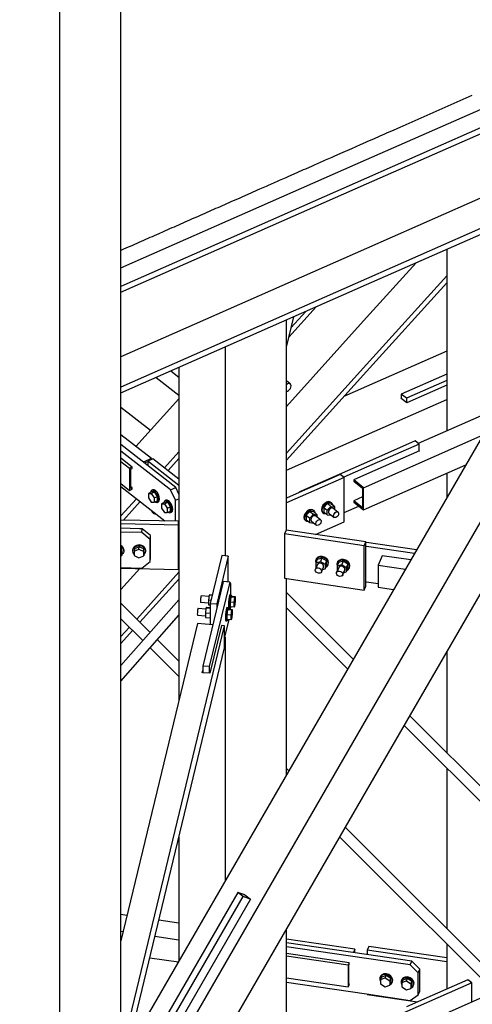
# Paper-space layout 'A0 Advance Steel' of a CAD drawing. Header units: millimetres. Extents: x 292 to 712, y 182 to 776.
# Tile 20 of 61: x 430 to 441, y 403 to 427. Entities that reach past the tile are written whole.
import ezdxf

# ---------------------------------------------------------------- set-up
doc = ezdxf.new("R2010")
doc.units = ezdxf.units.MM
for name, color, linetype in [('AS_Belki', 145, 'CONTINUOUS'), ('AS_Blachy', 30, 'CONTINUOUS'), ('AS_Kraty', 9, 'CONTINUOUS'), ('AS_Schody', 253, 'CONTINUOUS'), ('AS_Sruby', 9, 'CONTINUOUS')]:
    doc.layers.add(name, color=color, linetype=linetype)

psp = doc.layouts.new('A0 Advance Steel')

# ---------------------------------------------------------------- hatches: boundary and pattern name
at = {"layer": 'AS_Kraty', "extrusion": (-3.81165e-17, 0.809331, 0.587353)}
h = psp.add_hatch(dxfattribs=at)
h.set_pattern_fill('GRATE', color=9, scale=0.266667, angle=127.0557, style=0)
h.set_pattern_definition([(127.0557, (-431.33213, -32640.98372), (-0.1689205, -0.1275485), []), (217.0557, (-431.3321, -32640.9837), (0.510194, -0.675682), [])])
h.paths.add_polyline_path([(-428.54, -32652.985), (-419.267, -32646.016), (-419.316, -32645.84), (-420.484, -32642.522), (-420.129, -32642.883), (-420.912, -32641.735), (-420.539, -32641.454), (-429.756, -32629.247), (-429.756, -32649.383), (-428.575, -32651.058), (-428.575, -32652.939)], flags=0)
h.paths.add_polyline_path([(-434.325, -32650.745), (-434.325, -32650.191), (-434.296, -32650.118), (-432.378, -32648.677), (-432.37, -32648.576), (-432.37, -32627.888), (-432.392, -32627.859), (-438.307, -32632.305), (-438.346, -32632.364), (-438.346, -32645.419)], flags=0)
h.paths.add_polyline_path([(-438.346, -32645.419), (-438.346, -32632.364), (-438.361, -32632.345), (-444.649, -32637.071), (-444.641, -32637.082)], flags=0)
at = {"layer": 'AS_Kraty', "extrusion": (-7.6233e-17, 0.809331, 0.587353)}
h = psp.add_hatch(dxfattribs=at)
h.set_pattern_fill('GRATE', color=9, scale=0.266667, angle=126.926, style=0)
h.set_pattern_definition([(126.926, (-440.32658, -32644.49688), (-0.169209, -0.127166), []), (216.926, (-440.3266, -32644.4969), (0.50866, -0.676835), [])])
h.paths.add_polyline_path([(-436.93, -32651.902), (-436.344, -32651.461), (-438.346, -32648.797), (-438.346, -32650.017)], flags=0)
h.paths.add_polyline_path([(-438.346, -32650.017), (-438.346, -32648.797), (-444.649, -32640.299), (-444.649, -32639.966), (-444.7, -32639.898), (-446.455, -32639.228)], flags=0)
h = psp.add_hatch(dxfattribs=at)
h.set_pattern_fill('GRATE', color=9, scale=0.266667, angle=126.926, style=0)
h.set_pattern_definition([(126.926, (-443.1627, -32646.6283), (-0.169209, -0.127166), []), (216.926, (-443.1627, -32646.6283), (0.50866, -0.676835), [])])
h.paths.add_polyline_path([(-439.766, -32654.033), (-438.54, -32653.112), (-446.55, -32642.454), (-447.147, -32644.212)], flags=0)
h.paths.add_polyline_path([(-448.643, -32642.221), (-448.461, -32641.686), (-448.472, -32641.672), (-449.291, -32641.359)], flags=0)
h = psp.add_hatch(dxfattribs=at)
h.set_pattern_fill('GRATE', color=9, scale=0.266667, angle=-53.074, style=0)
h.set_pattern_definition([(306.926, (-427.8563, -32701.509), (0.169209, 0.127166), []), (36.926, (-427.8563, -32701.509), (-0.50866, 0.676835), [])])
h.paths.add_polyline_path([(-432.742, -32696.895), (-432.776, -32696.96), (-433.052, -32697.48), (-432.37, -32698.388), (-432.37, -32697.39)], flags=0)
h.paths.add_polyline_path([(-428.928, -32697.531), (-428.919, -32697.543)], flags=0)
h.paths.add_polyline_path([(-428.928, -32697.198), (-428.928, -32697.42), (-428.894, -32697.465), (-428.845, -32697.308)], flags=0)
h.paths.add_polyline_path([(-428.632, -32697.591), (-428.926, -32698.532), (-428.943, -32698.621), (-428.975, -32698.689), (-429.122, -32699.159), (-429.142, -32699.244), (-429.142, -32699.577), (-422.967, -32707.792), (-422.435, -32707.392), (-422.451, -32707.259), (-426.347, -32700.632)], flags=0)
h.paths.add_polyline_path([(-424.621, -32702.929), (-422.223, -32707.007), (-422.115, -32707.151), (-422.008, -32707.071), (-422.02, -32706.944), (-422.21, -32706.137)], flags=0)
h = psp.add_hatch(dxfattribs=at)
h.set_pattern_fill('GRATE', color=9, scale=0.266667, angle=-53.074, style=0)
h.set_pattern_definition([(306.926, (-430.69241, -32703.64043), (0.169209, 0.127166), []), (36.926, (-430.6924, -32703.6404), (-0.50866, 0.67684), [])])
h.paths.add_polyline_path([(-433.782, -32696.645), (-433.782, -32696.867), (-433.744, -32696.917), (-433.637, -32696.837)], flags=0)

# ---------------------------------------------------------------- linework, layer by layer
at = {"layer": 'AS_Belki', "linetype": 'Continuous', "ltscale": 0.15}
for p, q in [((430.878, 484.716), (430.878, 305.588)), ((432.37, 309.728), (432.37, 484.716)), ((457.316, 444.514), (438.346, 411.697)), ((438.346, 409.685), (458.117, 443.888)), ((438.346, 407.939), (458.955, 443.591)), ((485.902, 422.66), (438.346, 401.669)), ((440.297, 421.12), (440.297, 416.7)), ((436.395, 418.739), (436.573, 419.477)), ((436.395, 414.281), (436.395, 419.398)), ((434.903, 418.739), (434.903, 413.658)), ((440.297, 418.641), (438.346, 417.78)), ((433.782, 418.244), (433.782, 410.139)), ((438.346, 417.78), (437.797, 417.538)), ((440.297, 417.809), (439.327, 417.381)), ((438.346, 416.605), (440.297, 417.466)), ((439.183, 417.493), (439.191, 417.497)), ((439.191, 417.487), (439.183, 417.493)), ((439.327, 417.381), (439.191, 417.487)), ((441.56, 417.257), (439.604, 416.394)), ((433.112, 416.026), (432.37, 416.606)), ((436.395, 415.744), (438.346, 416.605)), ((438.346, 415.349), (441.18, 416.6)), ((439.632, 416.21), (438.346, 415.643)), ((439.624, 416.217), (439.632, 416.21)), ((432.643, 415.819), (432.37, 416.033)), ((433.112, 416.026), (432.914, 415.939)), ((433.112, 416.002), (433.112, 416.026)), ((432.37, 415.955), (432.579, 415.791)), ((432.643, 415.819), (432.579, 415.791)), ((432.579, 415.791), (432.579, 415.252)), ((432.611, 415.773), (432.643, 415.787)), ((432.611, 415.298), (432.611, 415.773)), ((432.643, 415.787), (432.643, 415.819)), ((432.94, 415.918), (433.022, 415.954)), ((438.346, 414.809), (440.761, 415.875)), ((438.346, 415.643), (438.033, 415.505)), ((438.273, 415.317), (438.033, 415.505)), ((438.033, 415.505), (438.033, 415.472)), ((440.297, 415.67), (440.297, 415.071)), ((432.37, 415.415), (432.579, 415.252)), ((432.579, 415.252), (432.643, 415.28)), ((432.643, 415.312), (432.611, 415.337)), ((432.643, 415.312), (432.611, 415.298)), ((432.643, 415.28), (432.643, 415.312)), ((438.033, 415.472), (438.249, 415.303)), ((438.249, 415.303), (438.249, 414.828)), ((438.273, 415.317), (438.346, 415.349)), ((438.273, 414.777), (438.273, 415.317)), ((438.249, 415.093), (438.033, 414.997)), ((438.249, 414.828), (438.033, 414.997)), ((438.033, 414.997), (438.033, 414.965)), ((438.033, 414.965), (438.273, 414.777)), ((438.273, 414.777), (438.346, 414.809)), ((438.726, 413.66), (438.628, 413.432)), ((439.421, 413.557), (438.726, 413.66)), ((438.628, 413.432), (439.292, 413.334)), ((438.628, 413.432), (438.628, 412.892)), ((436.395, 408.322), (436.395, 413.105)), ((438.628, 412.892), (439.005, 412.837)), ((438.024, 411.141), (436.395, 412.768)), ((433.782, 412.59), (432.37, 410.988)), ((433.081, 411.794), (432.37, 412.504)), ((436.395, 412.393), (437.887, 410.903)), ((432.37, 410.612), (433.782, 412.215)), ((432.37, 412.129), (432.905, 411.595)), ((434.234, 412.012), (432.37, 404.293)), ((432.38, 401.547), (434.894, 411.957)), ((434.605, 411.981), (434.234, 412.012)), ((434.815, 411.964), (434.534, 410.801)), ((434.894, 411.957), (434.815, 411.964)), ((434.894, 411.418), (434.894, 411.957)), ((438.346, 411.697), (432.943, 402.351)), ((434.903, 411.683), (434.903, 405.741)), ((432.526, 401.612), (434.894, 411.418)), ((433.081, 411.419), (433.782, 410.719)), ((433.782, 411.094), (433.256, 411.619)), ((440.297, 411.313), (440.297, 408.871)), ((434.349, 410.816), (434.362, 410.871)), ((434.362, 410.815), (434.349, 410.816)), ((434.357, 410.816), (434.362, 410.839)), ((434.534, 410.801), (434.362, 410.815)), ((444.699, 404.473), (439.402, 409.765)), ((433.744, 401.725), (438.346, 409.685)), ((439.264, 409.527), (444.438, 404.358)), ((436.454, 408.424), (436.395, 408.483)), ((440.297, 408.495), (440.297, 404.585)), ((434.583, 401.428), (438.346, 407.939)), ((438.346, 406.534), (437.831, 407.048)), ((433.782, 406.811), (433.782, 403.801)), ((437.694, 406.81), (438.346, 406.159)), ((441.604, 403.28), (438.346, 406.534)), ((438.346, 406.159), (441.463, 403.045)), ((435.52, 405.299), (433.544, 401.881)), ((435.374, 405.409), (435.376, 405.411)), ((435.376, 405.411), (435.384, 405.405)), ((435.384, 405.405), (435.52, 405.299)), ((432.517, 404.904), (432.37, 404.926)), ((433.782, 404.717), (433.293, 404.789)), ((432.37, 404.522), (432.423, 404.514)), ((436.395, 400.808), (436.395, 404.564)), ((433.199, 404.4), (433.782, 404.314)), ((438.064, 404.086), (436.395, 404.332)), ((438.064, 404.086), (438.028, 404.003)), ((438.041, 404.001), (438.054, 404.031)), ((438.054, 404.031), (438.054, 403.999)), ((438.064, 403.997), (438.064, 404.086)), ((440.297, 404.21), (440.297, 403.114)), ((433.073, 403.879), (433.767, 403.776)), ((437.921, 403.752), (436.395, 403.977)), ((436.395, 403.928), (437.901, 403.706)), ((437.921, 403.752), (437.901, 403.706)), ((437.921, 403.719), (437.921, 403.752)), ((437.901, 403.706), (437.901, 403.167)), ((437.911, 403.697), (437.921, 403.719)), ((437.911, 403.222), (437.911, 403.697)), ((436.395, 403.389), (437.901, 403.167)), ((437.901, 403.167), (437.921, 403.212)), ((437.921, 403.245), (437.911, 403.246)), ((437.921, 403.245), (437.911, 403.222)), ((437.921, 403.212), (437.921, 403.245))]:
    psp.add_line(p, q, dxfattribs=at)
at = {"layer": 'AS_Blachy', "linetype": 'Continuous', "ltscale": 0.15}
for p, q in [((440.297, 418.083), (439.191, 417.595)), ((440.297, 417.926), (439.319, 417.495)), ((439.319, 417.495), (439.191, 417.595)), ((439.191, 417.595), (439.191, 417.487)), ((439.319, 417.495), (439.319, 417.387)), ((439.528, 416.454), (438.346, 415.932)), ((439.624, 416.378), (439.528, 416.454)), ((433.703, 415.322), (432.37, 416.364)), ((439.624, 416.378), (438.346, 415.814)), ((439.624, 416.207), (439.624, 416.378)), ((433.535, 415.297), (432.37, 416.208)), ((433.15, 416.019), (433.022, 415.962)), ((433.782, 415.525), (433.15, 416.019)), ((433.663, 415.462), (433.022, 415.962)), ((433.022, 415.962), (433.022, 415.855)), ((438.346, 415.932), (436.756, 415.23)), ((438.346, 415.814), (437.793, 415.57)), ((437.801, 415.564), (436.395, 414.944)), ((437.705, 415.639), (437.279, 415.451)), ((437.801, 415.564), (437.705, 415.639)), ((437.801, 414.485), (437.801, 415.564)), ((432.37, 415.345), (433.441, 414.507)), ((433.575, 415.266), (433.535, 415.297)), ((433.575, 415.266), (433.703, 415.322)), ((433.695, 415.01), (433.575, 415.266)), ((433.782, 415.369), (433.663, 415.462)), ((433.782, 415.155), (433.703, 415.322)), ((436.852, 415.263), (436.395, 415.061)), ((437.279, 415.451), (436.852, 415.263)), ((433.695, 415.01), (433.782, 415.048)), ((436.703, 415.207), (436.694, 415.193)), ((436.756, 415.23), (436.703, 415.207)), ((436.703, 415.207), (436.711, 415.201)), ((433.695, 414.502), (433.695, 415.01)), ((437.801, 414.711), (438.157, 414.868)), ((433.772, 414.5), (432.37, 414.53)), ((433.767, 414.406), (432.37, 414.436)), ((432.82, 414.318), (432.37, 414.328)), ((432.887, 414.317), (432.82, 414.318)), ((432.881, 414.223), (432.887, 414.317)), ((433.087, 414.151), (432.887, 414.317)), ((433.782, 414.509), (433.763, 414.501)), ((433.767, 414.406), (433.772, 414.5)), ((433.767, 413.327), (433.767, 414.406)), ((433.772, 414.498), (433.782, 414.504)), ((433.772, 413.421), (433.772, 414.5)), ((433.772, 414.297), (433.782, 414.29)), ((437.103, 414.177), (437.801, 414.485)), ((432.881, 414.223), (432.37, 414.234)), ((433.081, 414.057), (432.881, 414.223)), ((433.081, 414.057), (433.087, 414.151)), ((433.081, 413.518), (433.081, 414.057)), ((433.087, 413.611), (433.087, 414.151)), ((436.388, 414.282), (436.349, 414.191)), ((438.289, 413.905), (436.349, 414.191)), ((436.349, 414.191), (436.349, 413.112)), ((438.328, 413.996), (436.388, 414.282)), ((438.289, 413.905), (438.328, 413.996)), ((438.289, 412.826), (438.289, 413.905)), ((438.328, 412.917), (438.328, 413.996)), ((438.346, 413.983), (438.328, 413.985)), ((438.346, 413.886), (438.328, 413.888)), ((439.564, 413.803), (438.346, 413.983)), ((439.512, 413.714), (438.346, 413.886)), ((433.081, 413.518), (433.087, 413.611)), ((434.824, 413.665), (434.543, 412.502)), ((434.982, 413.651), (434.701, 412.488)), ((434.982, 413.651), (434.824, 413.665)), ((434.982, 413.021), (434.982, 413.651)), ((432.37, 413.371), (432.881, 413.36)), ((432.37, 413.357), (433.767, 413.327)), ((432.881, 413.36), (433.081, 413.518)), ((433.767, 413.327), (433.772, 413.421)), ((436.349, 413.112), (438.289, 412.826)), ((434.849, 412.993), (434.362, 410.977)), ((435.017, 413.019), (434.521, 410.964)), ((434.859, 413.032), (434.849, 412.993)), ((435.017, 413.019), (434.859, 413.032)), ((435.045, 412.973), (435.017, 413.019)), ((435.045, 412.705), (435.045, 412.973)), ((438.289, 412.826), (438.328, 412.917)), ((438.328, 413.025), (438.346, 413.022)), ((438.346, 413.022), (438.628, 412.981)), ((434.543, 412.502), (434.701, 412.488)), ((434.543, 412.502), (434.543, 411.987)), ((434.701, 412.488), (434.701, 412.38)), ((435.037, 412.352), (435.044, 412.422)), ((434.894, 411.646), (435.006, 412.109)), ((434.521, 410.964), (434.362, 410.977)), ((434.362, 410.977), (434.362, 410.815)), ((434.521, 410.964), (434.521, 410.802)), ((435.216, 405.465), (432.37, 400.541)), ((435.344, 405.364), (435.216, 405.465)), ((435.384, 405.405), (435.216, 405.465)), ((432.37, 400.219), (435.344, 405.364)), ((435.512, 405.305), (435.344, 405.364)), ((438.346, 403.956), (436.395, 404.244)), ((438.346, 403.859), (436.395, 404.147)), ((438.403, 404.152), (438.364, 404.061)), ((440.297, 403.776), (438.364, 404.061)), ((438.364, 404.061), (438.364, 403.953)), ((440.297, 403.873), (438.403, 404.152)), ((439.45, 403.793), (438.346, 403.956)), ((439.347, 403.711), (438.346, 403.859)), ((439.411, 403.702), (439.45, 403.793)), ((439.644, 403.603), (439.45, 403.793)), ((439.411, 403.702), (439.347, 403.711)), ((439.605, 403.511), (439.411, 403.702)), ((439.605, 403.511), (439.644, 403.603)), ((439.605, 402.972), (439.605, 403.511)), ((439.644, 403.063), (439.644, 403.603)), ((436.395, 403.283), (438.346, 402.996)), ((440.809, 403.34), (439.743, 402.87)), ((440.906, 403.265), (440.809, 403.34)), ((440.906, 403.265), (438.774, 402.324)), ((439.605, 402.972), (439.644, 403.063)), ((440.906, 402.798), (440.906, 403.265)), ((438.346, 402.996), (439.411, 402.839)), ((438.364, 402.993), (438.364, 402.982)), ((438.364, 402.982), (439.589, 402.801)), ((439.743, 402.87), (439.317, 402.681)), ((439.411, 402.839), (439.605, 402.972))]:
    psp.add_line(p, q, dxfattribs=at)
at = {"layer": 'AS_Kraty', "linetype": 'Continuous', "ltscale": 0.15}
for p, q in [((438.346, 423.301), (444.649, 426.083)), ((439.16, 424.092), (440.919, 424.868)), ((438.627, 423.856), (438.68, 423.88)), ((438.68, 423.88), (438.734, 423.903)), ((438.734, 423.903), (438.787, 423.927)), ((438.787, 423.927), (438.84, 423.95)), ((438.84, 423.95), (438.894, 423.974)), ((438.894, 423.974), (439, 424.021)), ((439, 424.021), (439.107, 424.068)), ((439.107, 424.068), (439.16, 424.092)), ((437.988, 423.574), (438.201, 423.668)), ((438.201, 423.668), (438.254, 423.692)), ((438.254, 423.692), (438.346, 423.732)), ((438.346, 423.732), (438.361, 423.739)), ((438.361, 423.739), (438.414, 423.762)), ((438.414, 423.762), (438.52, 423.809)), ((438.52, 423.809), (438.574, 423.833)), ((438.574, 423.833), (438.627, 423.856)), ((437.561, 423.386), (437.721, 423.456)), ((437.721, 423.456), (437.774, 423.48)), ((437.774, 423.48), (437.934, 423.55)), ((437.934, 423.55), (437.988, 423.574)), ((432.37, 420.663), (438.346, 423.301)), ((437.028, 423.151), (437.082, 423.174)), ((437.082, 423.174), (437.295, 423.268)), ((437.295, 423.268), (437.348, 423.292)), ((437.348, 423.292), (437.508, 423.362)), ((437.508, 423.362), (437.561, 423.386)), ((436.442, 422.892), (436.602, 422.962)), ((436.602, 422.962), (436.655, 422.986)), ((436.655, 422.986), (436.815, 423.056)), ((436.815, 423.056), (436.868, 423.08)), ((436.868, 423.08), (437.028, 423.151)), ((435.909, 422.657), (435.962, 422.68)), ((435.962, 422.68), (436.176, 422.774)), ((436.176, 422.774), (436.229, 422.798)), ((436.229, 422.798), (436.389, 422.868)), ((436.389, 422.868), (436.442, 422.892)), ((435.323, 422.398), (435.483, 422.468)), ((435.483, 422.468), (435.536, 422.492)), ((435.536, 422.492), (435.696, 422.562)), ((435.696, 422.562), (435.749, 422.586)), ((435.749, 422.586), (435.909, 422.657)), ((434.843, 422.186), (434.896, 422.21)), ((434.896, 422.21), (434.95, 422.233)), ((434.95, 422.233), (435.003, 422.257)), ((435.003, 422.257), (435.056, 422.28)), ((435.056, 422.28), (435.27, 422.374)), ((435.27, 422.374), (435.323, 422.398)), ((434.31, 421.951), (434.364, 421.974)), ((434.364, 421.974), (434.417, 421.998)), ((434.417, 421.998), (434.47, 422.021)), ((434.47, 422.021), (434.523, 422.045)), ((434.523, 422.045), (434.577, 422.068)), ((434.577, 422.068), (434.63, 422.092)), ((434.63, 422.092), (434.683, 422.115)), ((434.683, 422.115), (434.737, 422.139)), ((434.737, 422.139), (434.79, 422.162)), ((434.79, 422.162), (434.843, 422.186)), ((433.777, 421.716), (433.831, 421.739)), ((433.831, 421.739), (433.884, 421.763)), ((433.884, 421.763), (433.937, 421.786)), ((433.937, 421.786), (433.99, 421.81)), ((433.99, 421.81), (434.044, 421.833)), ((434.044, 421.833), (434.097, 421.857)), ((434.097, 421.857), (434.15, 421.88)), ((434.15, 421.88), (434.204, 421.904)), ((434.204, 421.904), (434.257, 421.927)), ((434.257, 421.927), (434.31, 421.951)), ((433.191, 421.457), (433.244, 421.48)), ((433.244, 421.48), (433.298, 421.504)), ((433.298, 421.504), (433.404, 421.551)), ((433.404, 421.551), (433.458, 421.574)), ((433.458, 421.574), (433.511, 421.598)), ((433.511, 421.598), (433.564, 421.621)), ((433.564, 421.621), (433.617, 421.645)), ((433.617, 421.645), (433.671, 421.668)), ((433.671, 421.668), (433.724, 421.692)), ((433.724, 421.692), (433.777, 421.716)), ((432.658, 421.222), (432.711, 421.245)), ((432.711, 421.245), (432.765, 421.269)), ((432.765, 421.269), (432.818, 421.292)), ((432.818, 421.292), (432.925, 421.339)), ((432.925, 421.339), (432.978, 421.363)), ((432.978, 421.363), (433.031, 421.386)), ((433.031, 421.386), (433.084, 421.41)), ((433.084, 421.41), (433.138, 421.433)), ((433.138, 421.433), (433.191, 421.457)), ((432.37, 421.094), (432.392, 421.104)), ((432.392, 421.104), (432.445, 421.127)), ((432.445, 421.127), (432.498, 421.151)), ((432.498, 421.151), (432.552, 421.174)), ((432.552, 421.174), (432.605, 421.198)), ((432.605, 421.198), (432.658, 421.222)), ((433.584, 418.157), (433.782, 418.003)), ((433.231, 418.001), (433.782, 417.571)), ((433.087, 416.708), (432.37, 417.269))]:
    psp.add_line(p, q, dxfattribs=at)
at = {"layer": 'AS_Schody', "linetype": 'Continuous', "ltscale": 0.15}
for p, q in [((445.065, 425.815), (438.346, 422.849)), ((438.346, 422.709), (445.023, 425.656)), ((443.736, 423.518), (438.346, 421.139)), ((444.34, 423.045), (438.346, 420.399)), ((438.346, 422.849), (432.37, 420.211)), ((432.37, 420.071), (438.346, 422.709)), ((438.346, 420.259), (444.299, 422.887)), ((438.346, 421.139), (432.37, 418.501)), ((438.346, 419.456), (439.553, 420.792)), ((438.346, 420.399), (432.37, 417.761)), ((438.346, 418.313), (440.297, 420.473)), ((438.346, 418.145), (440.297, 420.305)), ((432.37, 417.621), (438.346, 420.259)), ((436.454, 418.982), (437.117, 419.717)), ((436.509, 419.212), (436.865, 419.605)), ((436.395, 417.296), (438.346, 419.456)), ((436.395, 416.153), (438.346, 418.313)), ((436.395, 415.986), (438.346, 418.145)), ((433.782, 417.477), (432.736, 416.32)), ((433.429, 415.801), (433.782, 416.191)), ((433.518, 415.731), (433.782, 416.023)), ((432.37, 414.628), (432.749, 415.048)), ((432.432, 414.529), (432.838, 414.979)), ((432.37, 412.838), (432.829, 413.347)), ((432.754, 412.121), (433.782, 413.259)), ((432.833, 412.041), (433.782, 413.091)), ((432.37, 411.696), (432.575, 411.924)), ((432.37, 411.528), (432.655, 411.844))]:
    psp.add_line(p, q, dxfattribs=at)
at = {"layer": 'AS_Sruby', "linetype": 'Continuous', "ltscale": 0.15}
for p, q in [((436.484, 417.843), (436.395, 417.913)), ((433.147, 415.261), (433.12, 415.249)), ((433.118, 415.213), (433.038, 415.177)), ((433.038, 415.177), (433.108, 415.177)), ((433.038, 415.177), (433.038, 415.069)), ((433.038, 415.069), (433.108, 414.961)), ((433.108, 415.177), (433.188, 415.212)), ((433.108, 415.177), (433.177, 415.069)), ((433.188, 415.212), (433.118, 415.213)), ((433.177, 415.069), (433.257, 415.104)), ((433.177, 415.069), (433.177, 414.961)), ((433.257, 415.104), (433.188, 415.212)), ((433.257, 414.996), (433.257, 415.104)), ((433.108, 414.961), (433.177, 414.961)), ((433.177, 414.961), (433.257, 414.996)), ((433.256, 414.96), (433.282, 414.971)), ((433.439, 414.962), (433.359, 414.927)), ((433.359, 414.927), (433.428, 414.927)), ((433.359, 414.927), (433.359, 414.819)), ((433.359, 414.819), (433.428, 414.711)), ((433.428, 414.927), (433.508, 414.962)), ((433.428, 414.927), (433.498, 414.818)), ((433.508, 414.962), (433.439, 414.962)), ((433.467, 415.01), (433.44, 414.999)), ((433.498, 414.818), (433.578, 414.854)), ((433.498, 414.818), (433.498, 414.71)), ((433.578, 414.854), (433.508, 414.962)), ((433.578, 414.746), (433.578, 414.854)), ((437.059, 414.764), (437.039, 414.78)), ((437.395, 414.929), (437.303, 414.834)), ((437.303, 414.834), (437.389, 414.766)), ((437.303, 414.834), (437.303, 414.726)), ((437.389, 414.766), (437.481, 414.861)), ((437.395, 414.929), (437.481, 414.861)), ((437.487, 414.916), (437.395, 414.929)), ((437.485, 414.952), (437.465, 414.968)), ((437.481, 414.861), (437.574, 414.848)), ((437.574, 414.848), (437.487, 414.916)), ((437.648, 414.724), (437.527, 414.819)), ((437.574, 414.782), (437.574, 414.848)), ((433.159, 414.698), (433.183, 414.679)), ((433.172, 414.717), (433.291, 414.624)), ((433.172, 414.717), (433.172, 414.717)), ((433.291, 414.624), (433.291, 414.625)), ((433.291, 414.624), (433.292, 414.624)), ((433.428, 414.711), (433.498, 414.71)), ((433.498, 414.71), (433.578, 414.746)), ((433.576, 414.709), (433.603, 414.721)), ((436.969, 414.741), (436.876, 414.646)), ((436.876, 414.646), (436.963, 414.578)), ((436.876, 414.646), (436.876, 414.538)), ((436.876, 414.538), (436.963, 414.47)), ((436.963, 414.578), (437.055, 414.673)), ((436.963, 414.47), (436.963, 414.578)), ((436.969, 414.741), (437.055, 414.673)), ((437.061, 414.728), (436.969, 414.741)), ((437.055, 414.673), (437.148, 414.66)), ((437.148, 414.66), (437.061, 414.728)), ((437.222, 414.536), (437.1, 414.631)), ((437.148, 414.594), (437.148, 414.66)), ((437.285, 414.705), (437.305, 414.689)), ((437.303, 414.726), (437.389, 414.658)), ((437.389, 414.658), (437.389, 414.766)), ((437.389, 414.658), (437.481, 414.645)), ((437.436, 414.688), (437.558, 414.592)), ((437.481, 414.645), (437.485, 414.649)), ((436.858, 414.517), (436.878, 414.501)), ((436.963, 414.47), (437.055, 414.457)), ((437.01, 414.499), (437.132, 414.404)), ((437.055, 414.457), (437.059, 414.461)), ((432.396, 413.836), (432.37, 413.849)), ((432.393, 413.777), (432.396, 413.836)), ((432.396, 413.728), (432.396, 413.836)), ((432.698, 413.83), (432.694, 413.771)), ((432.694, 413.771), (432.81, 413.823)), ((432.814, 413.881), (432.698, 413.83)), ((432.81, 413.823), (432.814, 413.881)), ((432.81, 413.823), (432.926, 413.766)), ((432.929, 413.825), (432.814, 413.881)), ((432.926, 413.766), (432.929, 413.825)), ((432.929, 413.717), (432.929, 413.825)), ((432.37, 413.789), (432.393, 413.777)), ((432.37, 413.659), (432.393, 413.669)), ((432.393, 413.777), (432.393, 413.669)), ((432.393, 413.669), (432.396, 413.728)), ((432.44, 413.781), (432.442, 413.801)), ((432.655, 413.796), (432.654, 413.777)), ((432.694, 413.771), (432.694, 413.663)), ((432.694, 413.663), (432.81, 413.607)), ((432.81, 413.607), (432.926, 413.658)), ((432.926, 413.766), (432.926, 413.658)), ((432.926, 413.658), (432.929, 413.717)), ((432.973, 413.77), (432.975, 413.79)), ((437.124, 413.587), (437.116, 413.568)), ((437.259, 413.605), (437.147, 413.568)), ((437.259, 413.605), (437.224, 413.523)), ((437.372, 413.535), (437.259, 413.605)), ((437.153, 413.451), (437.103, 413.335)), ((437.147, 413.568), (437.112, 413.486)), ((437.112, 413.486), (437.224, 413.523)), ((437.112, 413.486), (437.112, 413.378)), ((437.112, 413.378), (437.12, 413.373)), ((437.224, 413.523), (437.336, 413.453)), ((437.247, 413.264), (437.296, 413.38)), ((437.272, 413.323), (437.336, 413.345)), ((437.372, 413.535), (437.336, 413.453)), ((437.336, 413.453), (437.336, 413.345)), ((437.336, 413.345), (437.372, 413.427)), ((437.372, 413.427), (437.372, 413.535)), ((437.403, 413.427), (437.411, 413.446)), ((437.67, 413.374), (437.621, 413.259)), ((437.664, 413.492), (437.629, 413.41)), ((437.629, 413.41), (437.742, 413.447)), ((437.629, 413.41), (437.629, 413.301)), ((437.641, 413.511), (437.633, 413.492)), ((437.777, 413.529), (437.664, 413.492)), ((437.777, 413.529), (437.742, 413.447)), ((437.742, 413.447), (437.854, 413.376)), ((437.889, 413.459), (437.777, 413.529)), ((437.889, 413.459), (437.854, 413.376)), ((437.854, 413.376), (437.854, 413.268)), ((437.854, 413.268), (437.889, 413.35)), ((437.889, 413.35), (437.889, 413.459)), ((437.92, 413.35), (437.928, 413.369)), ((437.629, 413.301), (437.637, 413.297)), ((437.764, 413.188), (437.813, 413.304)), ((437.789, 413.247), (437.854, 413.268)), ((434.512, 412.669), (434.323, 412.685)), ((434.515, 412.697), (434.499, 412.576)), ((434.532, 412.71), (434.515, 412.697)), ((434.589, 412.691), (434.515, 412.697)), ((434.592, 412.705), (434.532, 412.71)), ((435.053, 412.705), (435.02, 412.707)), ((435.041, 412.653), (435.025, 412.532)), ((435.057, 412.667), (435.041, 412.653)), ((435.14, 412.645), (435.041, 412.653)), ((435.156, 412.658), (435.057, 412.667)), ((435.124, 412.524), (435.14, 412.645)), ((435.14, 412.645), (435.156, 412.658)), ((435.156, 412.55), (435.156, 412.658)), ((434.307, 412.527), (434.499, 412.511)), ((434.44, 412.387), (434.424, 412.266)), ((434.457, 412.4), (434.44, 412.387)), ((434.543, 412.379), (434.44, 412.387)), ((434.543, 412.393), (434.457, 412.4)), ((434.56, 412.571), (434.499, 412.576)), ((434.499, 412.576), (434.499, 412.468)), ((434.499, 412.468), (434.543, 412.464)), ((434.978, 412.395), (434.945, 412.397)), ((434.995, 412.389), (435.028, 412.386)), ((435.124, 412.524), (435.025, 412.532)), ((435.025, 412.532), (435.025, 412.424)), ((435.025, 412.424), (435.124, 412.416)), ((435.124, 412.416), (435.124, 412.524)), ((435.124, 412.416), (435.14, 412.429)), ((435.14, 412.429), (435.156, 412.55)), ((434.232, 412.217), (434.424, 412.201)), ((434.437, 412.359), (434.248, 412.374)), ((434.543, 412.256), (434.424, 412.266)), ((434.424, 412.266), (434.424, 412.158)), ((434.424, 412.158), (434.543, 412.148)), ((434.966, 412.343), (434.95, 412.222)), ((435.049, 412.214), (434.95, 412.222)), ((434.95, 412.222), (434.95, 412.114)), ((434.982, 412.357), (434.966, 412.343)), ((435.065, 412.335), (434.966, 412.343)), ((435.081, 412.348), (434.982, 412.357)), ((435.049, 412.214), (435.065, 412.335)), ((435.049, 412.106), (435.049, 412.214)), ((435.065, 412.335), (435.081, 412.348)), ((435.065, 412.119), (435.081, 412.24)), ((435.081, 412.24), (435.081, 412.348)), ((434.92, 412.079), (434.953, 412.076)), ((434.95, 412.114), (435.049, 412.106)), ((435.049, 412.106), (435.065, 412.119)), ((438.686, 403.427), (438.678, 403.408)), ((438.709, 403.408), (438.685, 403.351)), ((438.685, 403.351), (438.797, 403.388)), ((438.685, 403.351), (438.685, 403.243)), ((438.821, 403.445), (438.709, 403.408)), ((438.797, 403.388), (438.821, 403.445)), ((438.797, 403.388), (438.909, 403.318)), ((438.933, 403.375), (438.821, 403.445)), ((438.909, 403.318), (438.933, 403.375)), ((438.909, 403.318), (438.909, 403.21)), ((438.933, 403.266), (438.933, 403.375)), ((438.965, 403.266), (438.973, 403.285)), ((439.203, 403.35), (439.195, 403.331)), ((439.226, 403.331), (439.202, 403.274)), ((439.202, 403.274), (439.314, 403.312)), ((439.202, 403.274), (439.202, 403.166)), ((439.339, 403.369), (439.226, 403.331)), ((439.314, 403.312), (439.339, 403.369)), ((439.314, 403.312), (439.426, 403.241)), ((439.451, 403.298), (439.339, 403.369)), ((439.426, 403.241), (439.451, 403.298)), ((439.451, 403.19), (439.451, 403.298)), ((438.685, 403.243), (438.797, 403.172)), ((438.797, 403.172), (438.909, 403.21)), ((438.909, 403.21), (438.933, 403.266)), ((439.202, 403.166), (439.314, 403.096)), ((439.314, 403.096), (439.426, 403.133)), ((439.426, 403.241), (439.426, 403.133)), ((439.426, 403.133), (439.451, 403.19)), ((439.482, 403.19), (439.49, 403.209))]:
    psp.add_line(p, q, dxfattribs=at)
at = {"layer": 'AS_Sruby', "linetype": 'Continuous', "ltscale": 0.15, "extrusion": (0.600783, -0.469537, 0.646989)}
for centre in [(595.774, -57.732, 68.04), (596.185, -57.875, 68.207)]:
    psp.add_circle(centre, 0.08, dxfattribs=at)
at = {"layer": 'AS_Sruby', "linetype": 'Continuous', "ltscale": 0.15, "extrusion": (-0.243511, -0.569673, 0.784969)}
for centre in [(239.54, 433.2, -341.902), (240.046, 433.304, -341.985)]:
    psp.add_circle(centre, 0.08, dxfattribs=at)
at = {"layer": 'AS_Sruby', "linetype": 'Continuous', "ltscale": 0.15, "extrusion": (0.600783, -0.469537, 0.646989)}
for centre, radius, start, end in [((597.899, -56.04, 66.045), 0.107, 210.5156, 70.2459), ((595.774, -57.545, 67.819), 0.16, 5.3808, 185.3808), ((596.185, -57.687, 67.987), 0.16, 5.3808, 185.3808), ((596.185, -57.775, 68.09), 0.08, 5.3808, 185.3808), ((593.678, -55.585, 65.509), 0.2, 151.2995, 185.3808), ((595.774, -57.632, 67.922), 0.08, 5.3808, 185.3808)]:
    psp.add_arc(centre, radius, start, end, dxfattribs=at)
at = {"layer": 'AS_Sruby', "linetype": 'Continuous', "ltscale": 0.15, "extrusion": (-0.799412, -0.352872, 0.486233)}
for centre, start, end in [((-204.822, 274.199, -492.774), 322.9975, 217.2738), ((-204.822, 274.213, -492.8), 2.766, 182.766), ((-204.464, 274.292, -492.942), 322.9974, 217.2739), ((-204.464, 274.306, -492.967), 2.766, 182.766)]:
    psp.add_arc(centre, 0.16, start, end, dxfattribs=at)
at = {"layer": 'AS_Sruby', "linetype": 'Continuous', "ltscale": 0.15, "extrusion": (-0.600783, 0.469537, -0.646989)}
for centre, radius, start, end in [((-595.774, -57.561, -67.838), 0.16, 325.7677, 214.2261), ((-596.185, -57.704, -68.006), 0.16, 325.7677, 214.2262), ((-593.678, -55.605, -65.532), 0.2, 331.6238, 28.7005)]:
    psp.add_arc(centre, radius, start, end, dxfattribs=at)
at = {"layer": 'AS_Sruby', "linetype": 'Continuous', "ltscale": 0.15, "extrusion": (-0.035844, -0.586975, 0.808811)}
for centre, start, end in [((406.256, 355.378, -258.387), 2.8275, 59.3692), ((406.789, 355.379, -258.388), 317.9567, 224.3886), ((406.789, 355.395, -258.4), 2.8275, 182.8275)]:
    psp.add_arc(centre, 0.16, start, end, dxfattribs=at)
at = {"layer": 'AS_Sruby', "linetype": 'Continuous', "ltscale": 0.15, "extrusion": (0.035844, 0.586975, -0.808811)}
psp.add_arc((-406.256, 355.362, 258.376), 0.16, 121.1411, 222.0433, dxfattribs=at)
at = {"layer": 'AS_Sruby', "linetype": 'Continuous', "ltscale": 0.15, "extrusion": (-0.243511, -0.569673, 0.784969)}
for centre, radius, start, end in [((239.54, 433.368, -342.035), 0.16, 325.1839, 216.1378), ((239.54, 433.384, -342.048), 0.16, 356.0487, 176.0487), ((240.046, 433.489, -342.131), 0.16, 356.0487, 176.0487), ((239.54, 433.298, -341.98), 0.08, 356.0487, 176.0487), ((240.046, 433.473, -342.118), 0.16, 325.1839, 216.1378), ((240.046, 433.403, -342.063), 0.08, 356.0487, 176.0487), ((244.97, 426.517, -336.628), 0.16, 325.1838, 226.4278), ((244.97, 426.533, -336.64), 0.16, 356.0487, 176.0487), ((245.476, 426.621, -336.71), 0.16, 325.1839, 226.4278), ((245.476, 426.637, -336.723), 0.16, 356.0487, 176.0487)]:
    psp.add_arc(centre, radius, start, end, dxfattribs=at)
at = {"layer": 'AS_Sruby', "linetype": 'Continuous', "ltscale": 0.15, "extrusion": (0.990088, -0.082495, 0.113672)}
for centre, radius, start, end in [((447.243, -45.304, 395.972), 0.08, 351.2411, 171.2411), ((447.243, -45.384, 396.663), 0.16, 2.4911, 182.4911), ((446.928, -45.299, 395.923), 0.08, 351.2411, 171.2411), ((446.928, -45.378, 396.614), 0.16, 2.4911, 182.4911)]:
    psp.add_arc(centre, radius, start, end, dxfattribs=at)
at = {"layer": 'AS_Sruby', "linetype": 'Continuous', "ltscale": 0.15, "extrusion": (-0.990088, 0.082495, -0.113672)}
for centre, start in [((-447.243, -45.387, -396.696), 320.0941), ((-446.928, -45.382, -396.647), 320.094)]:
    psp.add_arc(centre, 0.16, start, 219.965, dxfattribs=at)

doc.saveas('drawing.dxf')
